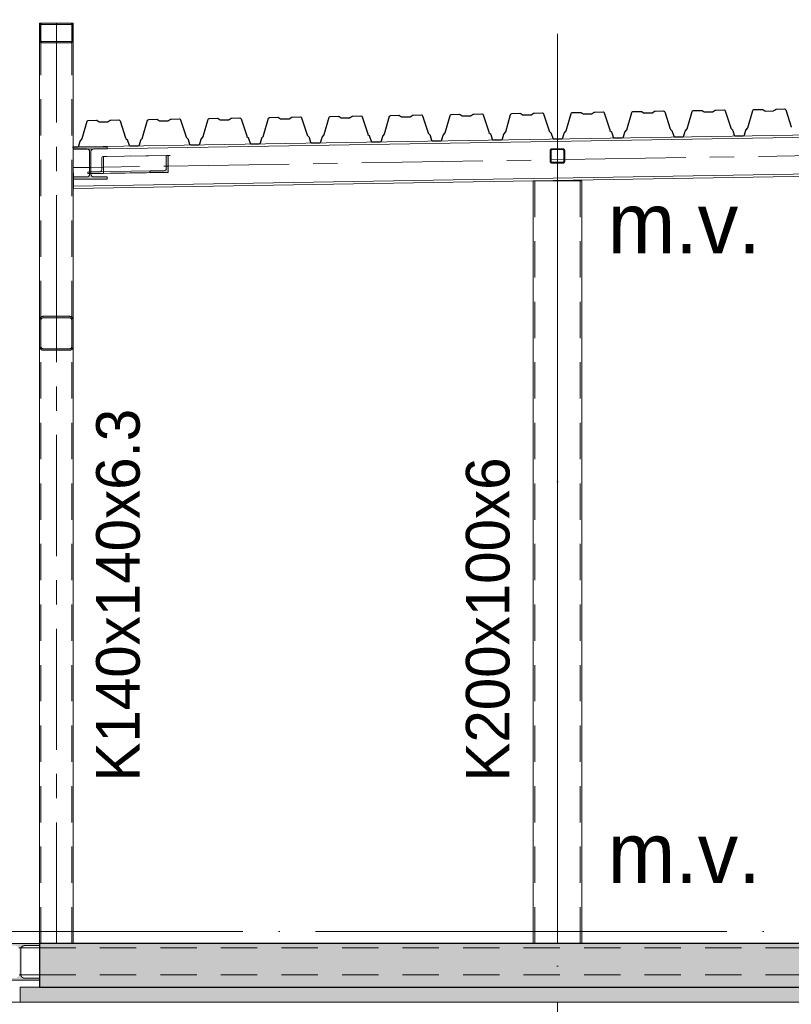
# Model space of a CAD drawing. Header units: millimetres. Extents: x 4517 to 474157, y -4632 to 9900.
# Tile 61 of 114: x 297705 to 300892, y 3099 to 7165. Entities that reach past the tile are written whole.
import ezdxf

# ---------------------------------------------------------------- set-up
doc = ezdxf.new("R2010")
doc.units = ezdxf.units.MM
for name, pattern in [('WSP_hartlijn', [800, 500, -100, 100, -100]), ('WSP_hhidden', [250, 150, -100]), ('WSP_stramienlijn', [2000, 1700, -150, 0, -150])]:
    doc.linetypes.add(name, pattern=pattern)
for name, color, linetype, lineweight in [('00_algemeen - hartlijn', 7, 'WSP_hartlijn', 13), ('00_algemeen - hhidden - 0_13mm', 7, 'WSP_hhidden', 13), ('00_text', 7, 'Continuous', 13), ('07_stramien', 4, 'Continuous', 13), ('07_stramien - levels', 7, 'Continuous', 13), ('23_vloeren', 2, 'Continuous', 18), ('23_vloeren - hatch', 1, 'Continuous', 18), ('23_vloeren -cut-', 3, 'Continuous', 25), ('28_hoofddraagconstructies - kolommen en liggers', 1, 'Continuous', 13), ('28_hoofddraagconstructies - kolommen en liggers - staal', 1, 'Continuous', 13), ('28_hoofddraagconstructies - kolommen en liggers - staal -cut-', 2, 'Continuous', 13), ('28_hoofddraagconstructies - tags', 7, 'Continuous', 18)]:
    doc.layers.add(name, color=color, linetype=linetype, lineweight=lineweight)
doc.styles.add('Revittext', font='txt', dxfattribs={"height": 250})
doc.styles.add('Revittext_1', font='txt', dxfattribs={"height": 180})

# ---------------------------------------------------------------- blocks, each defined once
blk = doc.blocks.new('28_WSP_SC_staal - RHS v18-0 - RHSH 200x100x6 - S275-1336390-as F')
at = {"layer": '00_algemeen - hartlijn'}
blk.add_line((5000, 3350), (5000, 6499.6), dxfattribs=at)
at = {"layer": '00_algemeen - hhidden - 0_13mm'}
for p, q in [((4906, 3350), (4906, 6499.6)), ((5094, 3350), (5094, 6499.6))]:
    blk.add_line(p, q, dxfattribs=at)
blk = doc.blocks.new('28_WSP_SF_staal - HE v21-0 - HE140A-V75-as F')
at = {"layer": '28_hoofddraagconstructies - kolommen en liggers', "linetype": 'WSP_hhidden'}
blk.add_hatch(color=256, dxfattribs=at).paths.add_polyline_path([(3000, 6507), (3140, 6507), (3140, 6515.5), (3084.8, 6515.5), (3076.3, 6519), (3072.8, 6527.5), (3072.8, 6619.5), (3076.3, 6628), (3084.8, 6631.5), (3140, 6631.5), (3140, 6640), (3000, 6640), (3000, 6631.5), (3056.2, 6631.1), (3063.7, 6628), (3067.3, 6619.5), (3067.3, 6527.5), (3063.7, 6519), (3055.3, 6515.5), (3000, 6515.5)])
at = {"layer": '28_hoofddraagconstructies - kolommen en liggers - staal -cut-'}
for p, q in [((3140, 6640), (3000, 6640)), ((3000, 6640), (3000, 6631.5)), ((3000, 6631.5), (3055.3, 6631.5)), ((3084.8, 6631.5), (3140, 6631.5)), ((3140, 6631.5), (3140, 6640)), ((3067.3, 6619.5), (3067.3, 6527.5)), ((3072.8, 6527.5), (3072.8, 6619.5)), ((3055.3, 6515.5), (3000, 6515.5)), ((3000, 6515.5), (3000, 6507)), ((3000, 6507), (3140, 6507)), ((3140, 6515.5), (3084.8, 6515.5)), ((3140, 6507), (3140, 6515.5))]:
    blk.add_line(p, q, dxfattribs=at)
for centre, start, end in [((3055.3, 6619.5), 0, 90), ((3084.8, 6619.5), 90, 180), ((3055.3, 6527.5), 270, 0), ((3084.8, 6527.5), 180, 270)]:
    blk.add_arc(centre, 12, start, end, dxfattribs=at)
blk = doc.blocks.new('28_WSP_SF_staal - RHS v18-0 - SHSC 60x60x4 - S275-1328986-as F')
at = {"layer": '28_hoofddraagconstructies - kolommen en liggers', "linetype": 'WSP_hhidden'}
h = blk.add_hatch(color=256, dxfattribs=at)
h.paths.add_polyline_path([(4978, 6572.3), (5022, 6572.3), (5027.7, 6574.7), (5030, 6580.3), (5030, 6624.3), (5027.7, 6630), (5022, 6632.3), (4978, 6632.3), (4972.1, 6629.4), (4970, 6624.3), (4970, 6580.3), (4972.3, 6574.7)])
h.paths.add_polyline_path([(4978, 6576.3), (4975.2, 6577.5), (4974, 6580.3), (4974, 6624.3), (4975.2, 6627.1), (4978, 6628.3), (5022, 6628.3), (5024.8, 6627.1), (5026, 6624.3), (5026, 6580.3), (5024.8, 6577.5), (5022, 6576.3)])
at = {"layer": '28_hoofddraagconstructies - kolommen en liggers - staal -cut-'}
for p, q in [((5022, 6632.3), (4978, 6632.3)), ((4978, 6628.3), (5022, 6628.3)), ((4970, 6624.3), (4970, 6580.3)), ((4974, 6580.3), (4974, 6624.3)), ((5026, 6624.3), (5026, 6580.3)), ((5030, 6580.3), (5030, 6624.3)), ((5022, 6576.3), (4978, 6576.3)), ((4978, 6572.3), (5022, 6572.3))]:
    blk.add_line(p, q, dxfattribs=at)
for centre, radius, start, end in [((4978, 6624.3), 8, 90, 180), ((4978, 6624.3), 4, 90, 180), ((5022, 6624.3), 8, 0, 90), ((5022, 6624.3), 4, 0, 90), ((4978, 6580.3), 8, 180, 270), ((4978, 6580.3), 4, 180, 270), ((5022, 6580.3), 8, 270, 0), ((5022, 6580.3), 4, 270, 0)]:
    blk.add_arc(centre, radius, start, end, dxfattribs=at)
blk = doc.blocks.new('28_WSP_SF_staal - RHS v18-0 - SHSC 140x140x6_3 - S275-1334087-as F')
at = {"layer": '28_hoofddraagconstructies - kolommen en liggers', "linetype": 'WSP_hhidden'}
h = blk.add_hatch(color=256, dxfattribs=at)
h.paths.add_polyline_path([(2984.3, 5800), (2995.4, 5804.6), (3000, 5815.7), (3000, 5924.2), (2995.4, 5935.4), (2984.3, 5940), (2875.8, 5940), (2864.6, 5935.4), (2860, 5924.2), (2860, 5815.7), (2864.6, 5804.6), (2875.8, 5800), (2893, 5800)])
h.paths.add_polyline_path([(2875.8, 5806.3), (2869.1, 5809.1), (2866.3, 5815.7), (2866.3, 5924.2), (2869.1, 5930.9), (2875.8, 5933.7), (2984.3, 5933.7), (2990.9, 5930.9), (2993.7, 5924.2), (2993.7, 5815.7), (2990.9, 5809.1), (2984.3, 5806.3), (2893, 5806.3)])
at = {"layer": '28_hoofddraagconstructies - kolommen en liggers - staal -cut-'}
for p, q in [((2984.3, 5940), (2875.8, 5940)), ((2860, 5924.2), (2860, 5815.7)), ((2866.3, 5815.7), (2866.3, 5924.2)), ((2875.8, 5933.7), (2984.3, 5933.7)), ((2993.7, 5924.2), (2993.7, 5815.7)), ((3000, 5815.7), (3000, 5924.2)), ((2984.3, 5806.3), (2875.8, 5806.3)), ((2875.8, 5800), (2984.3, 5800))]:
    blk.add_line(p, q, dxfattribs=at)
for centre, radius, start, end in [((2875.8, 5924.2), 15.7, 90, 180), ((2984.3, 5924.2), 15.7, 0, 90), ((2875.8, 5924.2), 9.45, 90, 180), ((2984.3, 5924.2), 9.45, 0, 90), ((2875.8, 5815.7), 15.7, 180, 270), ((2875.8, 5815.7), 9.45, 180, 270), ((2984.3, 5815.7), 15.7, 270, 0), ((2984.3, 5815.7), 9.45, 270, 0)]:
    blk.add_arc(centre, radius, start, end, dxfattribs=at)
blk = doc.blocks.new('28_WSP_SF_staal - RHS v18-0 - SHSC 140x80x5 - S275-1383643-as F')
at = {"layer": '28_hoofddraagconstructies - kolommen en liggers', "linetype": 'WSP_hhidden'}
h = blk.add_hatch(color=256, dxfattribs=at)
h.paths.add_polyline_path([(2990, 7070), (2997.1, 7072.9), (3000, 7080), (3000, 7140), (2997, 7147.1), (2990, 7150), (2870, 7150), (2862.9, 7147.1), (2860, 7140), (2860, 7080), (2862.9, 7072.9), (2870, 7070), (2893, 7070)])
h.paths.add_polyline_path([(2990, 7075), (2870, 7075), (2866.5, 7076.5), (2865, 7080), (2865, 7140), (2866.5, 7143.5), (2870, 7145), (2990, 7145), (2993.5, 7143.5), (2995, 7140), (2995, 7080), (2993.5, 7076.5)])
at = {"layer": '28_hoofddraagconstructies - kolommen en liggers - staal -cut-'}
for p, q in [((2860, 7140), (2860, 7080)), ((2865, 7080), (2865, 7140)), ((2990, 7150), (2870, 7150)), ((2870, 7145), (2990, 7145)), ((2995, 7140), (2995, 7080)), ((3000, 7080), (3000, 7140)), ((2990, 7075), (2870, 7075)), ((2870, 7070), (2990, 7070))]:
    blk.add_line(p, q, dxfattribs=at)
for centre, radius, start, end in [((2870, 7140), 10, 90, 180), ((2870, 7140), 5, 90, 180), ((2990, 7140), 10, 0, 90), ((2990, 7140), 5, 0, 90), ((2870, 7080), 10, 180, 270), ((2870, 7080), 5, 180, 270), ((2990, 7080), 10, 270, 0), ((2990, 7080), 5, 270, 0)]:
    blk.add_arc(centre, radius, start, end, dxfattribs=at)
blk = doc.blocks.new('Floors 3 - Floors 3-1340461-as F')
at = {"layer": '23_vloeren - hatch', "linetype": 'WSP_hhidden', "lineweight": 13}
blk.add_hatch(color=256, dxfattribs=at).paths.add_polyline_path([(2780, 3107.5), (28920, 3107.5), (28920, 3170), (16395, 3170), (16395, 3160), (16195, 3160), (16195, 3170), (13365, 3170), (13365, 3160), (13165, 3160), (13165, 3170), (2780, 3170), (2780, 3145.4)])
at = {"layer": '23_vloeren'}
for p, q in [((2860, 3170), (2780, 3170)), ((2780, 3107.5), (2780, 3170)), ((28920, 3107.5), (2780, 3107.5))]:
    blk.add_line(p, q, dxfattribs=at)
blk = doc.blocks.new('28_WSP_SF_staal - HE v21-0 - HE180A-1334711-as F')
at = {"layer": '00_algemeen - hartlijn'}
for p, q in [((5030, 6587.3), (8012.9, 6636.4)), ((3000, 6553.9), (3067.3, 6555)), ((3072.8, 6555.1), (3123.6, 6555.9)), ((3391.5, 6560.3), (4970, 6586.3)), ((4974, 6586.4), (5026, 6587.2))]:
    blk.add_line(p, q, dxfattribs=at)
at = {"layer": '28_hoofddraagconstructies - kolommen en liggers', "linetype": 'WSP_hhidden'}
for p, q in [((3067.3, 6555), (3072.7, 6555.1)), ((3123.6, 6555.9), (3391.5, 6560.3)), ((4970, 6586.3), (4974, 6586.4)), ((5026, 6587.2), (5030, 6587.3))]:
    blk.add_line(p, q, dxfattribs=at)
blk = doc.blocks.new('28_WSP_SF_staal - HE v21-0 - HE260B S355-1384947-as F')
at = {"layer": '00_algemeen - hartlijn'}
blk.add_line((2783.8, 3220), (2860, 3220), dxfattribs=at)
at = {"layer": '28_hoofddraagconstructies - kolommen en liggers', "linetype": 'WSP_hhidden'}
for p, q in [((2776.2, 3220), (2783.8, 3220)), ((2860, 3220), (28920, 3220))]:
    blk.add_line(p, q, dxfattribs=at)
blk = doc.blocks.new('28_WSP_SF_staal - RHS v18-0 - SHSC 60x60x4 - S275-V92-as F')
at = {"layer": '28_hoofddraagconstructies - kolommen en liggers', "linetype": 'WSP_hhidden'}
blk.add_line((5000, 6632.3), (5000, 6632.4), dxfattribs=at)
for centre, major_axis, start_param, end_param in [((4978, 6624.3), (8, 0), 1.570796, 3.141593), ((4978, 6624.3), (4, 0), 1.570796, 3.141593), ((5022, 6624.3), (8, 0), 0, 1.570796), ((5022, 6624.3), (4, 0), 0, 1.570796), ((4978, 6580.3), (8, 0), 3.167996, 4.682628), ((4978, 6580.3), (4, 0), 3.194398, 4.652866), ((5022, 6580.3), (8, 0), 4.74215, 6.256782), ((5022, 6580.3), (4, 0), 4.771912, 6.23038)]:
    blk.add_ellipse(centre, major_axis=major_axis, ratio=1, start_param=start_param, end_param=end_param, dxfattribs=at)
at = {"layer": '28_hoofddraagconstructies - kolommen en liggers - staal'}
for p, q in [((4970, 6624.8), (4970, 6624.3)), ((5030, 6624.3), (5030, 6624.8))]:
    blk.add_line(p, q, dxfattribs=at)
blk = doc.blocks.new('28_WSP_SF_staal - HFL v21-0 - Lequ 70x70x7-1200317-as F')
at = {"layer": '28_hoofddraagconstructies - kolommen en liggers', "linetype": 'WSP_hhidden'}
blk.add_hatch(color=256, dxfattribs=at).paths.add_polyline_path([(3316.3, 6534.4), (3391.5, 6534.6), (3391.5, 6604.6), (3388.9, 6604.5), (3384, 6600), (3383.1, 6546.6), (3380.4, 6543.5), (3376.5, 6541.7), (3374.3, 6541.5), (3321.1, 6541.4), (3316.3, 6536.9)])
for p, q in [((3387.9, 6604.5), (3124.4, 6600)), ((3072.7, 6537.2), (3067.3, 6537.1)), ((3072.7, 6530.2), (3067.4, 6530.1)), ((3072.7, 6530), (3067.4, 6530)), ((3376.5, 6541.7), (3374.5, 6541.5))]:
    blk.add_line(p, q, dxfattribs=at)
at = {"layer": '28_hoofddraagconstructies - kolommen en liggers - staal'}
for p, q in [((3118, 6546), (3117.9, 6595.5)), ((3388.8, 6604.5), (3122, 6600)), ((3059.5, 6530), (3059.5, 6532.5)), ((3067.4, 6530.1), (3059.5, 6530)), ((3067.4, 6530), (3060.5, 6530)), ((3067.3, 6537.1), (3063.6, 6537)), ((3321.1, 6541.4), (3072.8, 6537.2)), ((3316.3, 6534.4), (3072.8, 6530.2)), ((3124.6, 6530), (3072.8, 6530)), ((3391.5, 6534.6), (3124.6, 6530))]:
    blk.add_line(p, q, dxfattribs=at)
for centre, major_axis, start_param, end_param in [((3122.1, 6595.5), (-0.08, 4.5), 0, 1.554934), ((3063.6, 6532.5), (-0.08, 4.5), 0, 1.554934), ((3109.7, 6546), (-0.15, 9), 3.64933, 4.696527)]:
    blk.add_ellipse(centre, major_axis=major_axis, ratio=0.930186, start_param=start_param, end_param=end_param, dxfattribs=at)
at = {"layer": '28_hoofddraagconstructies - kolommen en liggers - staal -cut-'}
for p, q in [((3384, 6600), (3384, 6550.5)), ((3391.5, 6604.6), (3388.9, 6604.5)), ((3391.5, 6534.6), (3391.5, 6604.6)), ((3316.3, 6536.9), (3316.3, 6534.4)), ((3316.3, 6534.4), (3391.5, 6534.6)), ((3374.3, 6541.5), (3321.1, 6541.4))]:
    blk.add_line(p, q, dxfattribs=at)
at = {"layer": '28_hoofddraagconstructies - kolommen en liggers - staal -cut-', "flags": 128}
for points in [[(3388.9, 6604.5), (3387.8, 6604.4), (3386.8, 6604.1), (3385.8, 6603.6), (3385.1, 6602.8), (3384.5, 6602), (3384.1, 6601), (3384, 6600)], [(3384, 6550.5), (3383.8, 6548.5), (3383.1, 6546.6), (3381.9, 6544.9), (3380.4, 6543.5), (3378.5, 6542.4), (3376.5, 6541.7)], [(3321.1, 6541.4), (3320.1, 6541.3), (3319, 6540.9), (3318.1, 6540.4), (3317.4, 6539.7), (3316.8, 6538.8), (3316.4, 6537.9), (3316.3, 6536.9)]]:
    blk.add_lwpolyline(points, dxfattribs=at)
blk = doc.blocks.new('28_WSP_SF_staal - HFL v21-0 - Lequ 70x70x7-1179603-as F')
at = {"layer": '28_hoofddraagconstructies - kolommen en liggers', "linetype": 'WSP_hhidden'}
for p, q in [((3124.4, 6600), (3123.1, 6600)), ((3124.6, 6530), (3124.4, 6600)), ((3400.3, 6604.7), (3391.6, 6604.6)), ((3109.7, 6537), (3064.7, 6537))]:
    blk.add_line(p, q, dxfattribs=at)
blk.add_ellipse((3109.7, 6546), major_axis=(-0.15, 9), ratio=0.930186, start_param=3.125731, end_param=3.64933, dxfattribs=at)
blk = doc.blocks.new('28_WSP_SC_staal - RHS v18-0 - SHSC 140x140x6_3 - S275-1334507-as F')
at = {"layer": '00_algemeen - hartlijn'}
for p, q in [((2930, 7075), (2930, 7145)), ((2930, 5940), (2930, 7070)), ((2930, 5806.3), (2930, 5933.7)), ((2930, 3350), (2930, 5800))]:
    blk.add_line(p, q, dxfattribs=at)
at = {"layer": '00_algemeen - hhidden - 0_13mm'}
for p, q in [((2866.3, 7148.5), (2866.3, 7150)), ((2866.3, 7077), (2866.3, 7143)), ((2993.7, 7148.5), (2993.7, 7150)), ((2993.7, 7077), (2993.7, 7143)), ((2866.3, 5936.1), (2866.3, 7071.5)), ((2993.7, 5936.1), (2993.7, 7071.5)), ((2866.3, 3350), (2866.3, 5803.9)), ((2993.7, 3350), (2993.7, 5803.9))]:
    blk.add_line(p, q, dxfattribs=at)
at = {"layer": '28_hoofddraagconstructies - kolommen en liggers', "linetype": 'WSP_hhidden'}
for p, q in [((2866.3, 7143.3), (2866.3, 7148.4)), ((2930, 7145), (2930, 7150)), ((2993.7, 7143.3), (2993.7, 7148.4)), ((2866.3, 7071.6), (2866.3, 7076.7)), ((2993.7, 7071.6), (2993.7, 7076.7)), ((2930, 7070), (2930, 7075)), ((2930, 5933.7), (2930, 5940)), ((2866.3, 5924.3), (2866.3, 5936)), ((2993.7, 5924.3), (2993.7, 5936)), ((2866.3, 5804), (2866.3, 5815.7)), ((2993.7, 5804), (2993.7, 5815.7)), ((2930, 5800), (2930, 5806.3))]:
    blk.add_line(p, q, dxfattribs=at)
blk = doc.blocks.new('28_WSP_SF_staal - RHS v18-0 - SHSC 140x140x6_3 - S275-V95-as F')
at = {"layer": '28_hoofddraagconstructies - kolommen en liggers', "linetype": 'WSP_hhidden'}
for centre, radius, start, end in [((2875.75, 5924.25), 15.75, 90.69928, 178.61341), ((2984.25, 5924.25), 15.75, 1.38659, 89.30072), ((2875.75, 5924.25), 9.45, 91.16547, 177.68901), ((2984.25, 5924.25), 9.45, 2.31099, 88.83453), ((2875.75, 5815.75), 15.75, 181.38659, 269.30072), ((2875.75, 5815.75), 9.45, 182.31099, 268.83453), ((2984.25, 5815.75), 15.75, 270.69928, 358.61341), ((2984.25, 5815.75), 9.45, 271.16547, 357.68901)]:
    blk.add_arc(centre, radius, start, end, dxfattribs=at)
blk = doc.blocks.new('28_WSP_SF_staal - RHS v18-0 - SHSC 140x80x5 - S275-V96-as F')
at = {"layer": '28_hoofddraagconstructies - kolommen en liggers', "linetype": 'WSP_hhidden'}
for centre, radius, start, end in [((2870, 7140), 10, 92.0176, 177.8161), ((2870, 7140), 5, 92.2027, 177.7973), ((2990, 7140), 5, 2.2027, 87.7973), ((2990, 7140), 10, 2.1839, 87.9824), ((2870, 7080), 10, 182.1839, 268.8986), ((2870, 7080), 5, 182.2027, 267.7973), ((2990, 7080), 5, 272.2027, 357.7973), ((2990, 7080), 10, 271.1014, 357.8161)]:
    blk.add_arc(centre, radius, start, end, dxfattribs=at)

msp = doc.modelspace()

# ---------------------------------------------------------------- hatches: boundary and pattern name
at = {"layer": '23_vloeren - hatch'}
h = msp.add_hatch(color=256, dxfattribs=at)
h.paths.add_polyline_path([(297786.1, 3170), (304556.1, 3170), (304556.1, 3225.5), (304611.3, 3225.5), (304619.8, 3229), (304623.3, 3239.6), (304623.3, 3329.5), (304619.8, 3338), (304611.3, 3341.5), (304556.1, 3341.5), (304556.1, 3350), (297786.1, 3350), (297786.1, 3239.6)])
h.paths.add_polyline_path([(306031.4, 3170), (308169.8, 3170), (308182.5, 3175.3), (308187.8, 3188), (308187.8, 3322), (308182.5, 3334.7), (308169.8, 3340), (308091.1, 3340), (308091.1, 3350), (304696.1, 3350), (304696.1, 3341.5), (304640.8, 3341.5), (304632.3, 3338), (304628.8, 3329.5), (304628.8, 3237.5), (304632.3, 3229), (304640.8, 3225.5), (304696.1, 3225.5), (304696.1, 3170), (305199.7, 3170)])
h.paths.add_polyline_path([(323846.1, 3170), (323846.1, 3350), (311321.1, 3350), (311321.1, 3340), (311242.3, 3340), (311229, 3333.2), (311224.3, 3322), (311224.3, 3188), (311229.6, 3175.3), (311242.3, 3170), (323495.3, 3170)])
h.paths.add_polyline_path([(308212.3, 3170), (311199.8, 3170), (311212.5, 3175.3), (311217.8, 3188), (311217.8, 3322), (311212.5, 3334.7), (311199.8, 3340), (311121.1, 3340), (311121.1, 3350), (308291.1, 3350), (308291.1, 3340), (308212.3, 3340), (308199.2, 3333.9), (308194.3, 3322), (308194.3, 3188), (308199.6, 3175.3)])
at = {"layer": '28_hoofddraagconstructies - kolommen en liggers - staal'}
msp.add_hatch(color=256, dxfattribs=at).paths.add_polyline_path([(297626.1, 3198), (297786.1, 3198), (297786.1, 3207), (297724.1, 3207), (297713.5, 3211.4), (297709.1, 3222), (297709.1, 3326), (297713.5, 3336.6), (297724.1, 3341), (297786.1, 3341), (297786.1, 3350), (297626.1, 3350), (297626.1, 3341), (297688.1, 3341), (297698.7, 3336.6), (297703.1, 3326), (297703.1, 3222), (297698.7, 3211.4), (297688.1, 3207), (297626.1, 3207)])

# ---------------------------------------------------------------- linework, layer by layer
at = {"layer": '07_stramien', "linetype": 'WSP_stramienlijn'}
msp.add_line((299926.1, -4594.5), (299926.1, 9000), dxfattribs=at)
at = {"layer": '07_stramien - levels', "linetype": 'WSP_stramienlijn'}
msp.add_line((292926.1, 3400), (349200.4, 3400), dxfattribs=at)
at = {"layer": '23_vloeren -cut-'}
for p, q in [((300569.6, 6785.2), (300577.5, 6790.7)), ((300577.5, 6790.7), (300578.8, 6791.3)), ((300578.8, 6791.3), (300580.2, 6791.5)), ((300580.2, 6791.5), (300614.1, 6792.1)), ((300614.1, 6792.1), (300617.1, 6791.2)), ((300617.1, 6791.2), (300618.9, 6788.6)), ((300732.6, 6790.5), (300734.4, 6793.1)), ((300734.4, 6793.1), (300737.3, 6794.1)), ((300737.3, 6794.1), (300771.1, 6794.7)), ((300771.1, 6794.7), (300772.6, 6794.5)), ((300772.6, 6794.5), (300773.9, 6793.9)), ((300773.9, 6793.9), (300782, 6788.7)), ((300819.6, 6789.3), (300827.5, 6794.8)), ((300827.5, 6794.8), (300828.8, 6795.4)), ((300828.8, 6795.4), (300830.2, 6795.6)), ((300830.2, 6795.6), (300864.1, 6796.2)), ((300864.1, 6796.2), (300867, 6795.3)), ((300867, 6795.3), (300868.9, 6792.7)), ((300868.9, 6792.7), (300891.8, 6721.9)), ((298077.8, 6749.7), (298079.1, 6750.3)), ((298079.1, 6750.3), (298080.6, 6750.5)), ((298080.6, 6750.5), (298114.4, 6751.1)), ((298114.4, 6751.1), (298117.4, 6750.2)), ((298117.4, 6750.2), (298119.3, 6747.6)), ((298232.9, 6749.5), (298234.7, 6752.1)), ((298234.7, 6752.1), (298237.6, 6753.1)), ((298237.6, 6753.1), (298271.5, 6753.7)), ((298271.5, 6753.7), (298272.9, 6753.5)), ((298272.9, 6753.5), (298274.3, 6752.9)), ((298274.3, 6752.9), (298282.3, 6747.7)), ((298319.9, 6748.3), (298327.8, 6753.8)), ((298327.8, 6753.8), (298329.1, 6754.4)), ((298329.1, 6754.4), (298330.6, 6754.6)), ((298330.6, 6754.6), (298364.4, 6755.2)), ((298364.4, 6755.2), (298367.4, 6754.3)), ((298367.4, 6754.3), (298369.2, 6751.7)), ((298369.2, 6751.7), (298392.2, 6680.9)), ((298462.3, 6682), (298482.9, 6753.6)), ((298482.9, 6753.6), (298484.7, 6756.2)), ((298484.7, 6756.2), (298487.6, 6757.2)), ((298487.6, 6757.2), (298521.5, 6757.8)), ((298521.5, 6757.8), (298522.9, 6757.6)), ((298522.9, 6757.6), (298524.2, 6757)), ((298524.2, 6757), (298532.3, 6751.8)), ((298532.3, 6751.8), (298533.6, 6751.2)), ((298533.6, 6751.2), (298535.1, 6751)), ((298535.1, 6751), (298567.1, 6751.5)), ((298567.1, 6751.5), (298568.6, 6751.8)), ((298568.6, 6751.8), (298569.9, 6752.4)), ((298569.9, 6752.4), (298577.8, 6757.9)), ((298577.8, 6757.9), (298579.1, 6758.5)), ((298579.1, 6758.5), (298580.5, 6758.7)), ((298580.5, 6758.7), (298614.4, 6759.3)), ((298614.4, 6759.3), (298617.3, 6758.4)), ((298617.3, 6758.4), (298619.2, 6755.8)), ((298619.2, 6755.8), (298642.2, 6685)), ((298712.2, 6686.1), (298732.9, 6757.7)), ((298732.9, 6757.7), (298734.6, 6760.3)), ((298734.6, 6760.3), (298737.6, 6761.3)), ((298737.6, 6761.3), (298771.4, 6761.9)), ((298771.4, 6761.9), (298772.9, 6761.7)), ((298772.9, 6761.7), (298774.2, 6761.1)), ((298774.2, 6761.1), (298782.3, 6755.9)), ((298782.3, 6755.9), (298783.6, 6755.3)), ((298783.6, 6755.3), (298785, 6755.1)), ((298785, 6755.1), (298817.1, 6755.6)), ((298817.1, 6755.6), (298818.5, 6755.9)), ((298818.5, 6755.9), (298819.9, 6756.5)), ((298819.9, 6756.5), (298827.7, 6762)), ((298827.7, 6762), (298829, 6762.6)), ((298829, 6762.6), (298830.5, 6762.8)), ((298830.5, 6762.8), (298864.3, 6763.4)), ((298864.3, 6763.4), (298867.3, 6762.5)), ((298867.3, 6762.5), (298869.2, 6759.9)), ((298869.2, 6759.9), (298892.1, 6689.1)), ((298962.2, 6690.2), (298982.8, 6761.8)), ((298982.8, 6761.8), (298984.6, 6764.4)), ((298984.6, 6764.4), (298987.5, 6765.4)), ((298987.5, 6765.4), (299021.4, 6766)), ((299021.4, 6766), (299022.8, 6765.8)), ((299022.8, 6765.8), (299024.2, 6765.2)), ((299024.2, 6765.2), (299032.2, 6760)), ((299032.2, 6760), (299033.6, 6759.4)), ((299033.6, 6759.4), (299035, 6759.2)), ((299035, 6759.2), (299067.1, 6759.7)), ((299067.1, 6759.7), (299068.5, 6760)), ((299068.5, 6760), (299069.8, 6760.6)), ((299069.8, 6760.6), (299077.7, 6766.1)), ((299077.7, 6766.1), (299079, 6766.7)), ((299079, 6766.7), (299080.5, 6766.9)), ((299080.5, 6766.9), (299114.3, 6767.5)), ((299114.3, 6767.5), (299117.3, 6766.6)), ((299117.3, 6766.6), (299119.1, 6764)), ((299119.1, 6764), (299142.1, 6693.2)), ((299212.2, 6694.3), (299232.8, 6765.9)), ((299232.8, 6765.9), (299234.6, 6768.5)), ((299234.6, 6768.5), (299237.5, 6769.5)), ((299237.5, 6769.5), (299271.4, 6770.1)), ((299271.4, 6770.1), (299272.8, 6769.9)), ((299272.8, 6769.9), (299274.1, 6769.3)), ((299274.1, 6769.3), (299282.2, 6764.1)), ((299282.2, 6764.1), (299283.5, 6763.5)), ((299283.5, 6763.5), (299285, 6763.3)), ((299285, 6763.3), (299317, 6763.8)), ((299317, 6763.8), (299318.5, 6764.1)), ((299318.5, 6764.1), (299319.8, 6764.7)), ((299319.8, 6764.7), (299327.7, 6770.2)), ((299327.7, 6770.2), (299329, 6770.8)), ((299329, 6770.8), (299330.4, 6771)), ((299330.4, 6771), (299364.3, 6771.6)), ((299364.3, 6771.6), (299367.2, 6770.7)), ((299367.2, 6770.7), (299369.1, 6768.1)), ((299369.1, 6768.1), (299392.1, 6697.3)), ((299462.1, 6698.4), (299482.8, 6770)), ((299482.8, 6770), (299484.5, 6772.6)), ((299484.5, 6772.6), (299487.5, 6773.6)), ((299487.5, 6773.6), (299521.3, 6774.2)), ((299521.3, 6774.2), (299522.8, 6774)), ((299522.8, 6774), (299524.1, 6773.4)), ((299524.1, 6773.4), (299532.2, 6768.2)), ((299532.2, 6768.2), (299533.5, 6767.6)), ((299533.5, 6767.6), (299534.9, 6767.4)), ((299534.9, 6767.4), (299567, 6767.9)), ((299567, 6767.9), (299568.4, 6768.2)), ((299568.4, 6768.2), (299569.8, 6768.8)), ((299569.8, 6768.8), (299577.6, 6774.3)), ((299577.6, 6774.3), (299578.9, 6774.9)), ((299578.9, 6774.9), (299580.4, 6775.1)), ((299580.4, 6775.1), (299614.2, 6775.7)), ((299614.2, 6775.7), (299617.2, 6774.8)), ((299617.2, 6774.8), (299619.1, 6772.2)), ((299619.1, 6772.2), (299642, 6701.4)), ((299712.1, 6702.5), (299732.7, 6774.1)), ((299732.7, 6774.1), (299734.5, 6776.7)), ((299734.5, 6776.7), (299737.4, 6777.7)), ((299737.4, 6777.7), (299771.3, 6778.3)), ((299771.3, 6778.3), (299772.7, 6778.1)), ((299772.7, 6778.1), (299774.1, 6777.5)), ((299774.1, 6777.5), (299782.1, 6772.3)), ((299782.1, 6772.3), (299783.5, 6771.7)), ((299783.5, 6771.7), (299784.9, 6771.5)), ((299784.9, 6771.5), (299817, 6772)), ((299817, 6772), (299818.4, 6772.3)), ((299818.4, 6772.3), (299819.7, 6772.9)), ((299819.7, 6772.9), (299827.6, 6778.4)), ((299827.6, 6778.4), (299828.9, 6779)), ((299828.9, 6779), (299830.4, 6779.2)), ((299830.4, 6779.2), (299864.2, 6779.8)), ((299864.2, 6779.8), (299867.2, 6778.9)), ((299867.2, 6778.9), (299869, 6776.3)), ((299869, 6776.3), (299892, 6705.5)), ((299962.1, 6706.6), (299982.7, 6778.2)), ((299982.7, 6778.2), (299984.5, 6780.8)), ((299984.5, 6780.8), (299987.4, 6781.8)), ((299987.4, 6781.8), (300021.3, 6782.4)), ((300021.3, 6782.4), (300022.7, 6782.2)), ((300022.7, 6782.2), (300024, 6781.6)), ((300024, 6781.6), (300032.1, 6776.4)), ((300032.1, 6776.4), (300033.4, 6775.8)), ((300033.4, 6775.8), (300034.9, 6775.6)), ((300034.9, 6775.6), (300066.9, 6776.1)), ((300066.9, 6776.1), (300068.4, 6776.4)), ((300068.4, 6776.4), (300069.7, 6777)), ((300069.7, 6777), (300077.6, 6782.5)), ((300077.6, 6782.5), (300078.9, 6783.1)), ((300078.9, 6783.1), (300080.3, 6783.3)), ((300080.3, 6783.3), (300114.2, 6783.9)), ((300114.2, 6783.9), (300117.1, 6783)), ((300117.1, 6783), (300119, 6780.4)), ((300119, 6780.4), (300142, 6709.6)), ((300212, 6710.7), (300232.7, 6782.3)), ((300232.7, 6782.3), (300234.4, 6784.9)), ((300234.4, 6784.9), (300237.4, 6785.9)), ((300237.4, 6785.9), (300271.2, 6786.5)), ((300271.2, 6786.5), (300272.7, 6786.3)), ((300272.7, 6786.3), (300274, 6785.7)), ((300274, 6785.7), (300282.1, 6780.5)), ((300282.1, 6780.5), (300283.4, 6779.9)), ((300283.4, 6779.9), (300284.8, 6779.7)), ((300284.8, 6779.7), (300316.9, 6780.2)), ((300316.9, 6780.2), (300318.3, 6780.5)), ((300318.3, 6780.5), (300319.6, 6781.1)), ((300319.6, 6781.1), (300327.5, 6786.6)), ((300327.5, 6786.6), (300328.8, 6787.2)), ((300328.8, 6787.2), (300330.3, 6787.4)), ((300330.3, 6787.4), (300364.1, 6788)), ((300364.1, 6788), (300367.1, 6787.1)), ((300367.1, 6787.1), (300369, 6784.5)), ((300369, 6784.5), (300391.9, 6713.7)), ((300462, 6714.8), (300482.6, 6786.4)), ((300482.6, 6786.4), (300484.4, 6789)), ((300484.4, 6789), (300487.3, 6790)), ((300487.3, 6790), (300521.2, 6790.6)), ((300521.2, 6790.6), (300522.6, 6790.4)), ((300522.6, 6790.4), (300524, 6789.8)), ((300524, 6789.8), (300532, 6784.6)), ((300532, 6784.6), (300533.4, 6784)), ((300533.4, 6784), (300534.8, 6783.8)), ((300534.8, 6783.8), (300566.9, 6784.3)), ((300566.9, 6784.3), (300568.3, 6784.6)), ((300568.3, 6784.6), (300569.6, 6785.2)), ((300618.9, 6788.6), (300641.9, 6717.8)), ((300712, 6718.9), (300732.6, 6790.5)), ((300782, 6788.7), (300783.3, 6788.1)), ((300783.3, 6788.1), (300784.8, 6787.9)), ((300784.8, 6787.9), (300816.8, 6788.4)), ((300816.8, 6788.4), (300818.3, 6788.7)), ((300818.3, 6788.7), (300819.6, 6789.3)), ((297962.3, 6673.8), (297983, 6745.4)), ((297983, 6745.4), (297984.7, 6748)), ((297984.7, 6748), (297987.7, 6749)), ((297987.7, 6749), (298021.5, 6749.6)), ((298021.5, 6749.6), (298023, 6749.4)), ((298023, 6749.4), (298024.3, 6748.8)), ((298024.3, 6748.8), (298032.4, 6743.6)), ((298032.4, 6743.6), (298033.7, 6743)), ((298033.7, 6743), (298035.1, 6742.8)), ((298035.1, 6742.8), (298067.2, 6743.3)), ((298067.2, 6743.3), (298068.6, 6743.6)), ((298068.6, 6743.6), (298070, 6744.2)), ((298070, 6744.2), (298077.8, 6749.7)), ((298119.3, 6747.6), (298142.2, 6676.8)), ((298212.3, 6677.9), (298232.9, 6749.5)), ((298282.3, 6747.7), (298283.7, 6747.1)), ((298283.7, 6747.1), (298285.1, 6746.9)), ((298285.1, 6746.9), (298317.2, 6747.4)), ((298317.2, 6747.4), (298318.6, 6747.7)), ((298318.6, 6747.7), (298319.9, 6748.3)), ((300142, 6709.6), (300142.4, 6708.6)), ((300211, 6708.8), (300211.6, 6709.7)), ((300211.6, 6709.7), (300212, 6710.7)), ((300391.9, 6713.7), (300392.4, 6712.7)), ((300392.4, 6712.7), (300393, 6711.8)), ((300393, 6711.8), (300399, 6705.4)), ((300455.2, 6706.3), (300461, 6712.9)), ((300461, 6712.9), (300461.6, 6713.8)), ((300461.6, 6713.8), (300462, 6714.8)), ((300641.9, 6717.8), (300642.3, 6716.8)), ((300642.3, 6716.8), (300643, 6715.9)), ((300643, 6715.9), (300648.9, 6709.5)), ((300648.9, 6709.5), (300649.6, 6708.6)), ((300704.2, 6708.5), (300704.6, 6709.5)), ((300704.6, 6709.5), (300705.2, 6710.4)), ((300705.2, 6710.4), (300710.9, 6717)), ((300710.9, 6717), (300711.6, 6717.9)), ((300711.6, 6717.9), (300712, 6718.9)), ((300891.8, 6721.9), (300892.3, 6720.9)), ((297955.6, 6665.3), (297961.3, 6671.9)), ((297961.3, 6671.9), (297961.9, 6672.8)), ((297961.9, 6672.8), (297962.3, 6673.8)), ((298142.2, 6676.8), (298142.7, 6675.8)), ((298142.7, 6675.8), (298143.3, 6674.9)), ((298143.3, 6674.9), (298149.3, 6668.5)), ((298204.9, 6668.5), (298205.5, 6669.4)), ((298205.5, 6669.4), (298211.3, 6676)), ((298211.3, 6676), (298211.9, 6676.9)), ((298211.9, 6676.9), (298212.3, 6677.9)), ((298392.2, 6680.9), (298392.6, 6679.9)), ((298392.6, 6679.9), (298393.3, 6679)), ((298393.3, 6679), (298399.2, 6672.6)), ((298399.2, 6672.6), (298399.9, 6671.7)), ((298399.9, 6671.7), (298400.3, 6670.7)), ((298400.3, 6670.7), (298406.6, 6651.4)), ((298448.9, 6652.1), (298454.5, 6671.6)), ((298454.5, 6671.6), (298454.9, 6672.6)), ((298454.9, 6672.6), (298455.5, 6673.5)), ((298455.5, 6673.5), (298461.2, 6680.1)), ((298461.2, 6680.1), (298461.9, 6681)), ((298461.9, 6681), (298462.3, 6682)), ((298642.2, 6685), (298642.6, 6684)), ((298642.6, 6684), (298643.2, 6683.1)), ((298643.2, 6683.1), (298649.2, 6676.7)), ((298649.2, 6676.7), (298649.9, 6675.8)), ((298649.9, 6675.8), (298650.3, 6674.8)), ((298650.3, 6674.8), (298656.5, 6655.5)), ((298698.8, 6656.2), (298704.4, 6675.7)), ((298704.4, 6675.7), (298704.8, 6676.7)), ((298704.8, 6676.7), (298705.5, 6677.6)), ((298705.5, 6677.6), (298711.2, 6684.2)), ((298711.2, 6684.2), (298711.8, 6685.1)), ((298711.8, 6685.1), (298712.2, 6686.1)), ((298892.1, 6689.1), (298892.6, 6688.1)), ((298892.6, 6688.1), (298893.2, 6687.2)), ((298893.2, 6687.2), (298899.2, 6680.8)), ((298899.2, 6680.8), (298899.8, 6679.9)), ((298899.8, 6679.9), (298900.3, 6678.9)), ((298900.3, 6678.9), (298906.5, 6659.6)), ((298948.8, 6660.3), (298954.4, 6679.8)), ((298954.4, 6679.8), (298954.8, 6680.8)), ((298954.8, 6680.8), (298955.4, 6681.7)), ((298955.4, 6681.7), (298961.2, 6688.3)), ((298961.2, 6688.3), (298961.8, 6689.2)), ((298961.8, 6689.2), (298962.2, 6690.2)), ((299142.1, 6693.2), (299142.5, 6692.2)), ((299142.5, 6692.2), (299143.2, 6691.3)), ((299143.2, 6691.3), (299149.1, 6684.9)), ((299149.1, 6684.9), (299149.8, 6684)), ((299149.8, 6684), (299150.2, 6683)), ((299150.2, 6683), (299156.5, 6663.7)), ((299198.8, 6664.4), (299204.4, 6683.9)), ((299204.4, 6683.9), (299204.8, 6684.9)), ((299204.8, 6684.9), (299205.4, 6685.8)), ((299205.4, 6685.8), (299211.1, 6692.4)), ((299211.1, 6692.4), (299211.8, 6693.3)), ((299211.8, 6693.3), (299212.2, 6694.3)), ((299392.1, 6697.3), (299392.5, 6696.3)), ((299392.5, 6696.3), (299393.1, 6695.4)), ((299393.1, 6695.4), (299399.1, 6689)), ((299399.1, 6689), (299399.8, 6688.1)), ((299399.8, 6688.1), (299400.2, 6687.1)), ((299400.2, 6687.1), (299406.4, 6667.8)), ((299448.7, 6668.5), (299454.3, 6688)), ((299454.3, 6688), (299454.7, 6689)), ((299454.7, 6689), (299455.4, 6689.9)), ((299455.4, 6689.9), (299461.1, 6696.5)), ((299461.1, 6696.5), (299461.7, 6697.4)), ((299461.7, 6697.4), (299462.1, 6698.4)), ((299642, 6701.4), (299642.5, 6700.4)), ((299642.5, 6700.4), (299643.1, 6699.5)), ((299643.1, 6699.5), (299649.1, 6693.1)), ((299649.1, 6693.1), (299649.7, 6692.2)), ((299649.7, 6692.2), (299650.2, 6691.2)), ((299650.2, 6691.2), (299656.4, 6671.9)), ((299656.4, 6671.9), (299658.3, 6669.4)), ((299658.3, 6669.4), (299661.2, 6668.5)), ((299661.2, 6668.5), (299694, 6669)), ((299694, 6669), (299696.9, 6670)), ((299696.9, 6670), (299698.7, 6672.6)), ((299698.7, 6672.6), (299704.3, 6692.1)), ((299704.3, 6692.1), (299704.7, 6693.1)), ((299704.7, 6693.1), (299705.3, 6694)), ((299705.3, 6694), (299711.1, 6700.6)), ((299711.1, 6700.6), (299711.7, 6701.5)), ((299711.7, 6701.5), (299712.1, 6702.5)), ((299892, 6705.5), (299892.4, 6704.5)), ((299892.4, 6704.5), (299893.1, 6703.6)), ((299893.1, 6703.6), (299899, 6697.2)), ((299899, 6697.2), (299899.7, 6696.3)), ((299899.7, 6696.3), (299900.1, 6695.3)), ((299900.1, 6695.3), (299906.4, 6676)), ((299906.4, 6676), (299908.2, 6673.5)), ((299908.2, 6673.5), (299911.2, 6672.6)), ((299911.2, 6672.6), (299943.9, 6673.1)), ((299943.9, 6673.1), (299946.9, 6674.1)), ((299946.9, 6674.1), (299948.7, 6676.7)), ((299948.7, 6676.7), (299954.3, 6696.2)), ((299954.3, 6696.2), (299954.7, 6697.2)), ((299954.7, 6697.2), (299955.3, 6698.1)), ((299955.3, 6698.1), (299961, 6704.7)), ((299961, 6704.7), (299961.7, 6705.6)), ((299961.7, 6705.6), (299962.1, 6706.6)), ((300142.4, 6708.6), (300143, 6707.7)), ((300143, 6707.7), (300149, 6701.3)), ((300149, 6701.3), (300149.7, 6700.4)), ((300149.7, 6700.4), (300150.1, 6699.4)), ((300150.1, 6699.4), (300156.3, 6680.1)), ((300156.3, 6680.1), (300158.2, 6677.6)), ((300158.2, 6677.6), (300161.2, 6676.7)), ((300161.2, 6676.7), (300193.9, 6677.2)), ((300193.9, 6677.2), (300196.9, 6678.2)), ((300196.9, 6678.2), (300198.6, 6680.8)), ((300198.6, 6680.8), (300204.2, 6700.3)), ((300204.2, 6700.3), (300204.6, 6701.3)), ((300204.6, 6701.3), (300205.3, 6702.2)), ((300205.3, 6702.2), (300211, 6708.8)), ((300399, 6705.4), (300399.6, 6704.5)), ((300399.6, 6704.5), (300400.1, 6703.5)), ((300400.1, 6703.5), (300406.3, 6684.2)), ((300406.3, 6684.2), (300408.2, 6681.7)), ((300408.2, 6681.7), (300411.1, 6680.8)), ((300411.1, 6680.8), (300443.9, 6681.3)), ((300443.9, 6681.3), (300446.8, 6682.3)), ((300446.8, 6682.3), (300448.6, 6684.9)), ((300448.6, 6684.9), (300454.2, 6704.4)), ((300454.2, 6704.4), (300454.6, 6705.4)), ((300454.6, 6705.4), (300455.2, 6706.3)), ((300649.6, 6708.6), (300650, 6707.6)), ((300650, 6707.6), (300656.3, 6688.3)), ((300656.3, 6688.3), (300658.1, 6685.8)), ((300658.1, 6685.8), (300661.1, 6684.9)), ((300661.1, 6684.9), (300693.8, 6685.4)), ((300693.8, 6685.4), (300696.8, 6686.4)), ((300696.8, 6686.4), (300698.6, 6689)), ((300698.6, 6689), (300704.2, 6708.5)), ((297926.1, 6640), (297944.2, 6640.3)), ((297944.2, 6640.3), (297947.2, 6641.3)), ((297947.2, 6641.3), (297948.9, 6643.9)), ((297948.9, 6643.9), (297954.5, 6663.4)), ((297954.5, 6663.4), (297954.9, 6664.4)), ((297954.9, 6664.4), (297955.6, 6665.3)), ((298149.3, 6668.5), (298149.9, 6667.6)), ((298149.9, 6667.6), (298150.4, 6666.6)), ((298150.4, 6666.6), (298156.6, 6647.3)), ((298156.6, 6647.3), (298158.5, 6644.8)), ((298158.5, 6644.8), (298161.5, 6643.9)), ((298161.5, 6643.9), (298194.2, 6644.4)), ((298194.2, 6644.4), (298197.1, 6645.4)), ((298197.1, 6645.4), (298198.9, 6648)), ((298198.9, 6648), (298204.5, 6667.5)), ((298204.5, 6667.5), (298204.9, 6668.5)), ((298406.6, 6651.4), (298408.4, 6648.9)), ((298408.4, 6648.9), (298411.4, 6648)), ((298411.4, 6648), (298444.1, 6648.5)), ((298444.1, 6648.5), (298447.1, 6649.5)), ((298447.1, 6649.5), (298448.9, 6652.1)), ((298656.5, 6655.5), (298658.4, 6653)), ((298658.4, 6653), (298661.4, 6652.1)), ((298661.4, 6652.1), (298694.1, 6652.6)), ((298694.1, 6652.6), (298697.1, 6653.6)), ((298697.1, 6653.6), (298698.8, 6656.2)), ((298906.5, 6659.6), (298908.4, 6657.1)), ((298908.4, 6657.1), (298911.4, 6656.2)), ((298911.4, 6656.2), (298944.1, 6656.7)), ((298944.1, 6656.7), (298947, 6657.7)), ((298947, 6657.7), (298948.8, 6660.3)), ((299156.5, 6663.7), (299158.3, 6661.2)), ((299158.3, 6661.2), (299161.3, 6660.3)), ((299161.3, 6660.3), (299194, 6660.8)), ((299194, 6660.8), (299197, 6661.8)), ((299197, 6661.8), (299198.8, 6664.4)), ((299406.4, 6667.8), (299408.3, 6665.3)), ((299408.3, 6665.3), (299411.3, 6664.4)), ((299411.3, 6664.4), (299444, 6664.9)), ((299444, 6664.9), (299447, 6665.9)), ((299447, 6665.9), (299448.7, 6668.5)), ((304556.1, 3350), (297786.1, 3350)), ((297786.1, 3350), (297786.1, 3170)), ((297786.1, 3170), (304556.1, 3170))]:
    msp.add_line(p, q, dxfattribs=at)
at = {"layer": '28_hoofddraagconstructies - kolommen en liggers', "linetype": 'WSP_hhidden'}
for p, q in [((297925.1, 6614.9), (297924.8, 6629.9)), ((297959.1, 6640), (297926.1, 6639.4)), ((297926.1, 6630), (297926.1, 6631.5)), ((297983, 6630.8), (298010.2, 6631.3)), ((298025.9, 6631.5), (298066, 6632.2)), ((297926, 6556.9), (297925.1, 6614.9)), ((297926.8, 6507.2), (297926.7, 6515.5)), ((297700.4, 3332.5), (297711.7, 3332.5)), ((297786.1, 3332.5), (323846.1, 3332.5))]:
    msp.add_line(p, q, dxfattribs=at)
for centre, start, end in [((297724.1, 3326), 90.7342, 179.2658), ((297724.1, 3222), 180.7342, 269.2658)]:
    msp.add_arc(centre, 15, start, end, dxfattribs=at)
at = {"layer": '28_hoofddraagconstructies - kolommen en liggers - staal'}
for p, q in [((297786.1, 7150), (297786.1, 7140)), ((297796, 7150), (297786.1, 7150)), ((297916.1, 7150), (297926.1, 7150)), ((297926.1, 7140), (297926.1, 7150)), ((297786.1, 7080), (297786.1, 5924.3)), ((297926.1, 6640), (297926.1, 7080)), ((309659.9, 6832.5), (297965.1, 6640)), ((298066.1, 6632.2), (310726.2, 6840.5)), ((297927.3, 6477.9), (310728.7, 6688.5)), ((297927.5, 6468.4), (310728.9, 6679)), ((297924.8, 6629.9), (297924.7, 6639.4)), ((297926.1, 6639.4), (297924.7, 6639.4)), ((297924.8, 6629.9), (297982.8, 6630.8)), ((297926.1, 6515.5), (297926.1, 6629.9)), ((298010.5, 6631.3), (298019.9, 6631.5)), ((297926.7, 6515.5), (297926.1, 6550.9)), ((297926.1, 5924.3), (297926.1, 6507)), ((297927.1, 6492.9), (297926.8, 6507.1)), ((297927.3, 6477.9), (297927.1, 6492.9)), ((297927.5, 6468.4), (297927.3, 6477.9)), ((299826.1, 6499.6), (299826.1, 3350)), ((299829.1, 6499.6), (299835.1, 6499.6)), ((300017.1, 6499.6), (299835.1, 6499.6)), ((300026.1, 6499.6), (300017.1, 6499.6)), ((300026.1, 3350), (300026.1, 6499.6)), ((297786.1, 5815.7), (297786.1, 3350)), ((297926.1, 3350), (297926.1, 5815.7)), ((297711.8, 3332.5), (297786.1, 3332.5)), ((297626.1, 3107.5), (324006.1, 3107.5))]:
    msp.add_line(p, q, dxfattribs=at)
at = {"layer": '28_hoofddraagconstructies - kolommen en liggers - staal -cut-'}
for p, q in [((297786.1, 3350), (297626.1, 3350)), ((297724.1, 3341), (297786.1, 3341)), ((297786.1, 3341), (297786.1, 3350)), ((297709.1, 3222), (297709.1, 3326)), ((297626.1, 3198), (297786.1, 3198)), ((297786.1, 3207), (297724.1, 3207)), ((297786.1, 3198), (297786.1, 3207))]:
    msp.add_line(p, q, dxfattribs=at)
for centre, start, end in [((297724.1, 3326), 90, 180), ((297724.1, 3222), 180, 270)]:
    msp.add_arc(centre, 15, start, end, dxfattribs=at)

# ---------------------------------------------------------------- block references
at = {"layer": '00_algemeen - hartlijn'}
for name in ['28_WSP_SF_staal - RHS v18-0 - SHSC 140x80x5 - S275-1383643-as F', '28_WSP_SF_staal - HE v21-0 - HE140A-V75-as F', '28_WSP_SF_staal - RHS v18-0 - SHSC 60x60x4 - S275-1328986-as F', '28_WSP_SF_staal - RHS v18-0 - SHSC 140x140x6_3 - S275-1334087-as F']:
    msp.add_blockref(name, (294926.1, 0), dxfattribs=at)
at = {"layer": '00_algemeen - hhidden - 0_13mm'}
msp.add_blockref('28_WSP_SC_staal - RHS v18-0 - RHSH 200x100x6 - S275-1336390-as F', (294926.1, 0), dxfattribs=at)
at = {"layer": '23_vloeren'}
msp.add_blockref('Floors 3 - Floors 3-1340461-as F', (294926.1, 0), dxfattribs=at)
at = {"layer": '28_hoofddraagconstructies - kolommen en liggers', "linetype": 'WSP_hhidden'}
for name in ['28_WSP_SF_staal - RHS v18-0 - SHSC 140x80x5 - S275-V96-as F', '28_WSP_SC_staal - RHS v18-0 - SHSC 140x140x6_3 - S275-1334507-as F', '28_WSP_SF_staal - HE v21-0 - HE180A-1334711-as F', '28_WSP_SF_staal - RHS v18-0 - SHSC 60x60x4 - S275-V92-as F', '28_WSP_SF_staal - HFL v21-0 - Lequ 70x70x7-1200317-as F', '28_WSP_SF_staal - HFL v21-0 - Lequ 70x70x7-1179603-as F', '28_WSP_SF_staal - RHS v18-0 - SHSC 140x140x6_3 - S275-V95-as F', '28_WSP_SF_staal - HE v21-0 - HE260B S355-1384947-as F']:
    msp.add_blockref(name, (294926.1, 0), dxfattribs=at)

# ---------------------------------------------------------------- texts
at = {"layer": '00_text', "lineweight": 18, "char_height": 250, "width": 817.721, "attachment_point": 1, "style": 'Revittext'}
for insert in [(300134, 6450.3), (300134, 3849.6)]:
    msp.add_mtext('m.v.', dxfattribs=dict(at, insert=insert))
at = {"layer": '28_hoofddraagconstructies - tags', "lineweight": 13, "char_height": 180, "attachment_point": 1, "rotation": 90, "style": 'Revittext_1', "bg_fill": 3, "box_fill_scale": 1.25, "bg_fill_color": 256, "bg_fill_true_color": 13158600, "bg_fill_transparency": 0}
for s, insert, width in [('K140x140x6.3', (298020.3, 4019), 1899.999), ('K200x100x6', (299547.8, 4018.8), 1651.476)]:
    msp.add_mtext(s, dxfattribs=dict(at, insert=insert, width=width))

doc.saveas('drawing.dxf')
